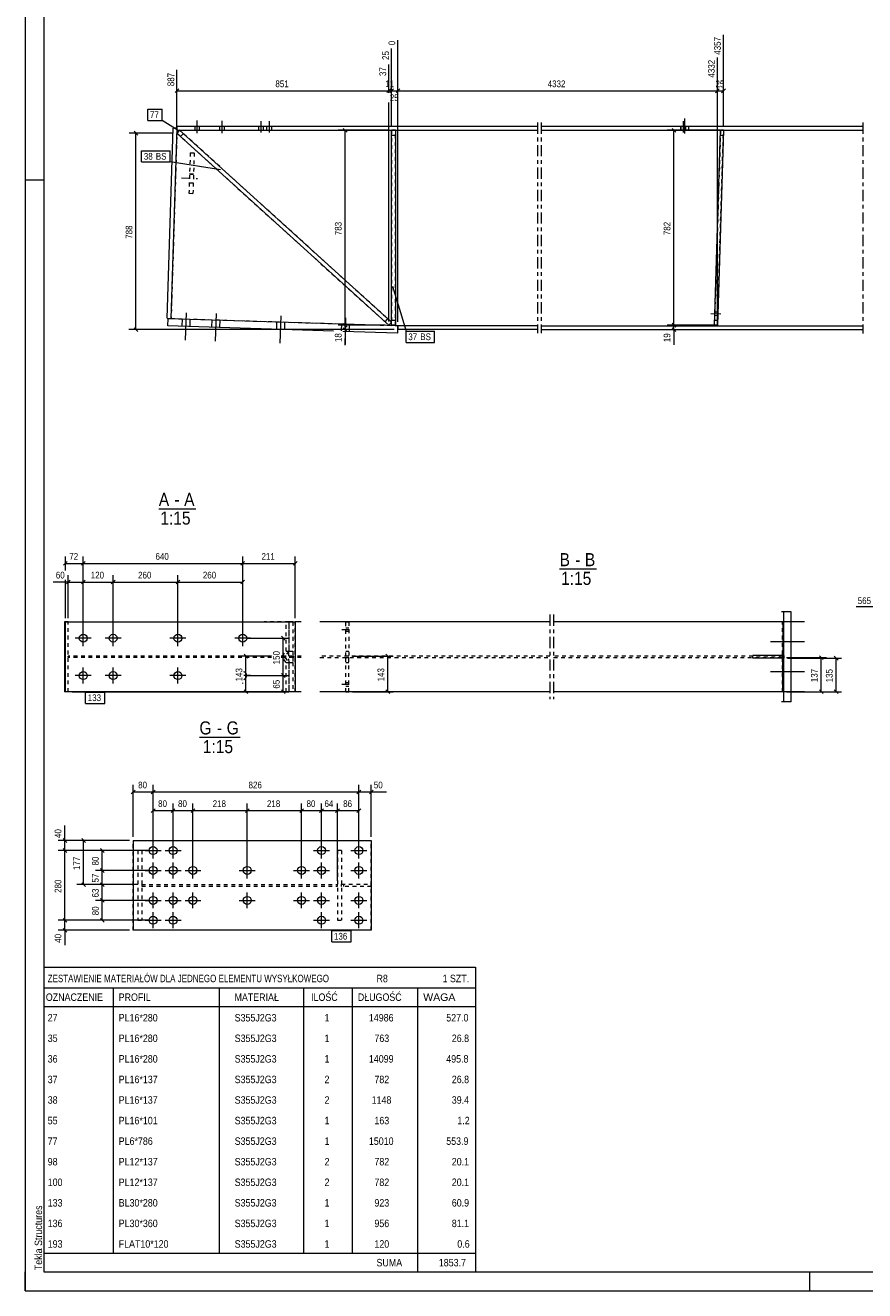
# Model space of a CAD drawing. Header units: millimetres. Extents: x 0 to 420, y 0 to 610.
# Tile 1 of 4: x 0 to 225, y 0 to 338. Entities that reach past the tile are written whole.
import ezdxf

# ---------------------------------------------------------------- set-up
doc = ezdxf.new("R2010")
doc.units = ezdxf.units.MM
for name, pattern in [('XKITLINE00', [0]), ('XKITLINE01', [4, 1, -1, 1, -1]), ('XKITLINE02', [4, 2, -2]), ('XKITLINE03', [6, 3, -1, 1, -1])]:
    doc.linetypes.add(name, pattern=pattern)
for name, color, linetype, lineweight in [('Arkusz rysunku', 3, 'Continuous', 0), ('Element', 2, 'Continuous', 0), ('Inny typ obiektu', 7, 'Continuous', 0), ('Wymiar', 4, 'Continuous', 0), ('Znak elementu', 2, 'Continuous', 0), ('Śruba', 3, 'Continuous', 0)]:
    doc.layers.add(name, color=color, linetype=linetype, lineweight=lineweight)
doc.styles.add('ARIAL', font='ARIAL.TTF')

msp = doc.modelspace()

# ---------------------------------------------------------------- linework, layer by layer
at = {"layer": 'Arkusz rysunku', "linetype": 'XKITLINE00', "lineweight": 0}
for p, q in [((0, 610), (0, 0)), ((5, 605), (5, 5)), ((5, 297), (0, 297)), ((0, 0), (0, 5)), ((5, 5), (415, 5)), ((210, 0), (210, 5)), ((0, 0), (420, 0))]:
    msp.add_line(p, q, dxfattribs=at)
at = {"layer": 'Element', "linetype": 'XKITLINE00', "lineweight": 0}
for p, q in [((40.62, 310.38), (40.62, 311.45)), ((40.62, 311.45), (137.05, 311.45)), ((138.05, 311.45), (224.16, 311.45)), ((37.95, 260.05), (39.55, 310.91)), ((39.02, 260.02), (40.62, 310.88)), ((40.62, 310.88), (39.55, 310.91)), ((41.3, 310.37), (40.58, 309.58)), ((97.3, 258.19), (40.58, 309.58)), ((40.58, 309.58), (40.58, 309.58)), ((40.62, 310.38), (40.6, 310.38)), ((40.62, 310.38), (137.05, 310.38)), ((98.01, 258.98), (41.3, 310.37)), ((41.3, 310.37), (41.3, 310.37)), ((98.05, 258.18), (98.05, 310.35)), ((99.12, 310.35), (98.05, 310.35)), ((99.12, 310.35), (99.12, 258.18)), ((138.05, 310.38), (224.16, 310.38)), ((184.43, 258.25), (186.07, 310.36)), ((186.87, 310.33), (185.23, 258.22)), ((186.87, 310.33), (186.07, 310.36)), ((37.95, 260.05), (39.02, 260.02)), ((38.15, 258.04), (38.21, 260.04)), ((82.49, 256.65), (38.15, 258.04)), ((38.21, 260.04), (99.72, 258.1)), ((97.3, 258.19), (98.01, 258.98)), ((99.12, 258.18), (98.05, 258.18)), ((99.72, 258.1), (99.65, 256.1)), ((99.72, 257.04), (99.72, 258.1)), ((99.72, 258.1), (137.05, 258.1)), ((138.05, 258.07), (224.16, 258.06)), ((185.23, 258.22), (184.43, 258.25)), ((99.65, 256.1), (85.01, 256.57)), ((137.05, 257.03), (99.72, 257.04)), ((224.16, 257), (138.05, 257.01)), ((204.98, 181.51), (202.36, 181.51)), ((202.98, 157.51), (202.98, 181.51)), ((204.98, 157.51), (204.98, 181.51)), ((10.72, 178.84), (10.45, 178.84)), ((10.45, 178.84), (10.45, 160.18)), ((10.72, 160.18), (10.72, 178.84)), ((10.72, 178.84), (72.25, 178.84)), ((73.86, 178.84), (72.25, 178.84)), ((72.25, 178.84), (72.25, 160.18)), ((72.29, 160.18), (72.29, 178.84)), ((140.4, 178.84), (78.86, 178.84)), ((202.73, 178.84), (141.4, 178.84)), ((202.73, 178.84), (202.73, 169.84)), ((194.73, 169.18), (194.73, 169.84)), ((202.98, 169.84), (194.73, 169.84)), ((202.98, 169.84), (202.98, 169.18)), ((202.98, 169.18), (194.73, 169.18)), ((202.73, 160.18), (202.73, 169.18)), ((10.72, 160.18), (10.45, 160.18)), ((72.25, 160.18), (10.72, 160.18)), ((73.86, 160.18), (72.25, 160.18)), ((140.4, 160.18), (78.86, 160.18)), ((202.73, 160.18), (141.4, 160.18)), ((204.98, 157.51), (202.36, 157.51)), ((28.88, 120.39), (28.88, 96.39)), ((28.88, 120.39), (92.61, 120.39)), ((92.61, 120.39), (92.61, 96.39)), ((92.61, 96.39), (28.88, 96.39))]:
    msp.add_line(p, q, dxfattribs=at)
at = {"layer": 'Element', "linetype": 'XKITLINE03', "lineweight": 0}
for p, q in [((137.05, 312.38), (137.05, 256.07)), ((138.05, 312.38), (138.05, 256.07)), ((224.16, 312.38), (224.16, 256.03)), ((140.4, 180.84), (140.4, 158.18)), ((141.4, 180.84), (141.4, 158.18))]:
    msp.add_line(p, q, dxfattribs=at)
at = {"layer": 'Element', "linetype": 'XKITLINE01', "lineweight": 0}
for p, q in [((40.6, 310.38), (39.02, 260.02)), ((40.58, 309.58), (41.3, 310.37)), ((40.58, 309.58), (41.3, 310.37)), ((41.3, 310.37), (40.58, 309.58)), ((40.58, 309.58), (97.3, 258.19)), ((40.6, 310.38), (137.05, 310.38)), ((98.01, 258.98), (41.3, 310.37)), ((41.57, 308.69), (42.28, 309.48)), ((41.57, 308.69), (42.28, 309.48)), ((98.05, 310.35), (98.05, 258.18)), ((98.05, 310.35), (99.12, 310.35)), ((98.05, 309.01), (99.12, 309.01)), ((98.05, 309.01), (99.12, 309.01)), ((99.12, 258.18), (99.12, 310.35)), ((138.05, 310.38), (224.16, 310.38)), ((186.07, 310.36), (184.43, 258.25)), ((185.23, 258.22), (186.87, 310.33)), ((186.03, 309.03), (186.83, 309)), ((186.03, 309.03), (186.83, 309)), ((186.07, 310.36), (186.87, 310.33)), ((44.15, 304.33), (43.81, 293.48)), ((44.15, 304.33), (45.21, 304.3)), ((45.21, 304.3), (44.87, 293.44)), ((45.03, 298.49), (43.97, 298.52)), ((43.81, 293.48), (44.87, 293.44)), ((39.02, 260.02), (99.72, 258.1)), ((96.31, 259.08), (97.02, 259.88)), ((96.31, 259.08), (97.02, 259.88)), ((97.3, 258.19), (98.01, 258.98)), ((98.05, 259.52), (99.12, 259.52)), ((98.05, 259.52), (99.12, 259.52)), ((98.05, 258.18), (99.12, 258.18)), ((99.72, 258.1), (137.05, 258.1)), ((138.05, 258.07), (224.16, 258.06)), ((184.43, 258.25), (185.23, 258.22)), ((184.47, 259.58), (185.27, 259.55)), ((184.47, 259.58), (185.27, 259.55)), ((11.52, 178.84), (10.72, 178.84)), ((11.52, 160.18), (11.52, 178.84)), ((70.52, 178.84), (63.91, 178.84)), ((69.83, 171.04), (69.83, 178.84)), ((70.42, 178.84), (70.56, 178.84)), ((70.52, 178.84), (70.52, 171.04)), ((71.65, 178.84), (70.56, 178.84)), ((70.58, 171.04), (70.58, 178.84)), ((71.65, 178.84), (71.65, 171.04)), ((72.29, 178.84), (72.25, 178.84)), ((72.25, 160.18), (72.25, 178.84)), ((85.77, 169.71), (85.77, 178.84)), ((85.77, 178.84), (86.57, 178.84)), ((86.57, 178.84), (86.57, 169.71)), ((202.7, 160.18), (202.7, 178.84)), ((65.94, 169.71), (11.52, 169.71)), ((11.52, 169.31), (11.52, 169.71)), ((65.94, 169.31), (11.52, 169.31)), ((65.94, 169.71), (63.91, 169.71)), ((65.94, 169.31), (63.91, 169.31)), ((65.94, 169.71), (65.56, 169.71)), ((65.94, 169.31), (65.56, 169.31)), ((68.81, 169.71), (68.46, 169.71)), ((69.51, 169.71), (68.46, 169.71)), ((73.86, 169.71), (68.46, 169.71)), ((68.81, 169.31), (68.46, 169.31)), ((69.51, 169.31), (68.46, 169.31)), ((73.86, 169.31), (68.46, 169.31)), ((68.81, 169.71), (69.83, 171.04)), ((69.51, 169.71), (68.81, 169.71)), ((69.83, 167.98), (68.81, 169.31)), ((68.81, 169.31), (69.51, 169.31)), ((70.52, 171.04), (69.51, 169.71)), ((69.51, 169.31), (70.52, 167.98)), ((69.83, 171.04), (70.52, 171.04)), ((71.61, 169.71), (70.42, 169.71)), ((71.61, 169.31), (70.42, 169.31)), ((70.54, 169.71), (70.58, 171.04)), ((70.58, 167.98), (70.54, 169.31)), ((70.58, 171.04), (71.65, 171.04)), ((71.65, 171.04), (71.61, 169.71)), ((71.61, 169.31), (71.65, 167.98)), ((72.25, 169.31), (72.25, 169.71)), ((140.4, 169.71), (78.86, 169.71)), ((78.86, 169.31), (140.4, 169.31)), ((85.77, 171.04), (86.57, 171.04)), ((86.57, 169.71), (85.77, 169.71)), ((85.77, 160.18), (85.77, 169.31)), ((85.77, 169.31), (86.57, 169.31)), ((86.57, 160.18), (86.57, 169.31)), ((202.7, 169.71), (141.4, 169.71)), ((141.4, 169.31), (202.7, 169.31)), ((202.06, 169.18), (202.06, 169.84)), ((202.7, 169.31), (202.7, 169.71)), ((202.73, 169.84), (202.73, 169.18)), ((202.75, 169.18), (202.75, 169.84)), ((202.98, 169.84), (202.98, 169.84)), ((202.98, 169.84), (202.98, 169.84)), ((69.83, 160.18), (69.83, 167.98)), ((69.83, 167.98), (70.52, 167.98)), ((70.52, 167.98), (70.52, 160.18)), ((70.58, 160.18), (70.58, 167.98)), ((70.58, 167.98), (71.65, 167.98)), ((71.65, 167.98), (71.65, 160.18)), ((85.77, 167.98), (86.57, 167.98)), ((202.98, 169.18), (202.98, 169.18)), ((202.98, 169.18), (202.98, 169.18)), ((11.52, 160.18), (10.72, 160.18)), ((70.52, 160.18), (63.91, 160.18)), ((71.65, 160.18), (70.42, 160.18)), ((72.29, 160.18), (72.25, 160.18)), ((85.77, 160.18), (86.57, 160.18)), ((28.88, 96.39), (28.88, 120.39)), ((92.61, 96.39), (92.61, 120.39)), ((31.15, 117.72), (30.09, 117.72)), ((30.09, 117.72), (30.09, 99.06)), ((31.15, 117.72), (31.15, 99.06)), ((84.62, 117.72), (83.55, 117.72)), ((83.55, 117.72), (83.55, 99.06)), ((84.61, 117.72), (84.61, 99.06)), ((31.15, 108.59), (31.15, 108.19)), ((31.15, 108.59), (83.55, 108.59)), ((83.55, 108.19), (83.55, 108.59)), ((84.62, 108.72), (84.61, 108.72)), ((84.61, 108.06), (84.61, 108.72)), ((84.61, 108.72), (92.61, 108.72)), ((85.28, 108.06), (85.28, 108.72)), ((92.61, 108.72), (92.61, 108.06)), ((31.15, 108.19), (83.55, 108.19)), ((92.61, 108.06), (84.61, 108.06)), ((30.09, 99.06), (31.15, 99.06)), ((83.55, 99.06), (84.62, 99.06))]:
    msp.add_line(p, q, dxfattribs=at)
at = {"layer": 'Inny typ obiektu', "linetype": 'XKITLINE00', "lineweight": 0}
for p, q in [((35.74, 209.13), (45.62, 209.13)), ((143, 193.01), (152.89, 193.01)), ((46.61, 148.01), (57.52, 148.01)), ((5, 86.5), (5, 81)), ((5, 86.5), (120.5, 86.5)), ((120.5, 86.5), (120.5, 81)), ((5, 81), (5, 76)), ((5, 81), (120.5, 81)), ((23.5, 81), (23.5, 76)), ((52, 76), (52, 81)), ((74.5, 81), (74.5, 76)), ((87.5, 81), (87.5, 76)), ((105, 81), (105, 76)), ((120.5, 81), (120.5, 76)), ((5, 76), (120.5, 76)), ((5, 76), (5, 70.5)), ((23.5, 76), (23.5, 70.5)), ((52, 70.5), (52, 76)), ((74.5, 76), (74.5, 70.5)), ((87.5, 76), (87.5, 70.5)), ((105, 76), (105, 70.5)), ((120.5, 76), (120.5, 70.5)), ((5, 70.5), (5, 65)), ((23.5, 70.5), (23.5, 65)), ((52, 65), (52, 70.5)), ((74.5, 70.5), (74.5, 65)), ((87.5, 70.5), (87.5, 65)), ((105, 70.5), (105, 65)), ((120.5, 70.5), (120.5, 65)), ((5, 65), (5, 59.5)), ((23.5, 65), (23.5, 59.5)), ((52, 59.5), (52, 65)), ((74.5, 65), (74.5, 59.5)), ((87.5, 65), (87.5, 59.5)), ((105, 65), (105, 59.5)), ((120.5, 65), (120.5, 59.5)), ((5, 59.5), (5, 54)), ((23.5, 59.5), (23.5, 54)), ((52, 54), (52, 59.5)), ((74.5, 59.5), (74.5, 54)), ((87.5, 59.5), (87.5, 54)), ((105, 59.5), (105, 54)), ((120.5, 59.5), (120.5, 54)), ((5, 54), (5, 48.5)), ((23.5, 54), (23.5, 48.5)), ((52, 48.5), (52, 54)), ((74.5, 54), (74.5, 48.5)), ((87.5, 54), (87.5, 48.5)), ((105, 54), (105, 48.5)), ((120.5, 54), (120.5, 48.5)), ((5, 48.5), (5, 43)), ((23.5, 48.5), (23.5, 43)), ((52, 43), (52, 48.5)), ((74.5, 48.5), (74.5, 43)), ((87.5, 48.5), (87.5, 43)), ((105, 48.5), (105, 43)), ((120.5, 48.5), (120.5, 43)), ((5, 43), (5, 37.5)), ((23.5, 43), (23.5, 37.5)), ((52, 37.5), (52, 43)), ((74.5, 43), (74.5, 37.5)), ((87.5, 43), (87.5, 37.5)), ((105, 43), (105, 37.5)), ((120.5, 43), (120.5, 37.5)), ((5, 37.5), (5, 32)), ((23.5, 37.5), (23.5, 32)), ((52, 32), (52, 37.5)), ((74.5, 37.5), (74.5, 32)), ((87.5, 37.5), (87.5, 32)), ((105, 37.5), (105, 32)), ((120.5, 37.5), (120.5, 32)), ((5, 32), (5, 26.5)), ((23.5, 32), (23.5, 26.5)), ((52, 26.5), (52, 32)), ((74.5, 32), (74.5, 26.5)), ((87.5, 32), (87.5, 26.5)), ((105, 32), (105, 26.5)), ((120.5, 32), (120.5, 26.5)), ((5, 26.5), (5, 21)), ((23.5, 26.5), (23.5, 21)), ((52, 21), (52, 26.5)), ((74.5, 26.5), (74.5, 21)), ((87.5, 26.5), (87.5, 21)), ((105, 26.5), (105, 21)), ((120.5, 26.5), (120.5, 21)), ((5, 21), (5, 15.5)), ((23.5, 21), (23.5, 15.5)), ((52, 15.5), (52, 21)), ((74.5, 21), (74.5, 15.5)), ((87.5, 21), (87.5, 15.5)), ((105, 21), (105, 15.5)), ((120.5, 21), (120.5, 15.5)), ((5, 15.5), (5, 10)), ((23.5, 15.5), (23.5, 10)), ((52, 10), (52, 15.5)), ((74.5, 15.5), (74.5, 10)), ((87.5, 15.5), (87.5, 10)), ((105, 15.5), (105, 10)), ((120.5, 15.5), (120.5, 10)), ((5, 10), (5, 5)), ((5, 10), (120.5, 10)), ((105, 10), (105, 5)), ((120.5, 10), (120.5, 5)), ((5, 5), (120.5, 5))]:
    msp.add_line(p, q, dxfattribs=at)
at = {"layer": 'Wymiar', "linetype": 'XKITLINE00', "lineweight": 0}
for p, q in [((186.87, 311.33), (186.87, 335.88)), ((98.05, 320.31), (98.05, 332.22)), ((98.05, 324.03), (98.05, 332.22)), ((99.72, 259.1), (99.73, 334.4)), ((99.72, 320.31), (99.73, 334.4)), ((185.23, 259.22), (185.24, 329.76)), ((185.24, 324.02), (185.24, 329.76)), ((40.58, 310.58), (40.58, 326.54)), ((97.3, 324.03), (97.31, 327.9)), ((97.3, 320.31), (97.31, 327.9)), ((97.3, 320.31), (97.3, 321.51)), ((98.05, 311.35), (98.05, 321.51)), ((185.23, 259.22), (185.23, 321.5)), ((41.09, 321.42), (40.07, 320.4)), ((40.58, 320.91), (97.3, 320.91)), ((97.81, 321.42), (96.8, 320.4)), ((97.81, 321.42), (96.8, 320.4)), ((97.3, 320.91), (98.05, 320.91)), ((98.56, 321.42), (97.54, 320.4)), ((98.56, 321.42), (97.54, 320.4)), ((98.05, 320.91), (99.72, 320.91)), ((100.23, 321.42), (99.22, 320.4)), ((100.23, 321.42), (99.22, 320.4)), ((99.72, 320.91), (185.23, 320.9)), ((185.74, 321.4), (184.73, 320.39)), ((185.74, 321.4), (184.73, 320.39)), ((185.23, 320.9), (186.87, 320.9)), ((187.38, 321.4), (186.36, 320.39)), ((97.3, 259.19), (97.3, 317.79)), ((97.3, 259.19), (97.3, 317.79)), ((98.05, 311.35), (98.05, 317.79)), ((99.72, 259.1), (99.72, 317.79)), ((39.58, 309.58), (27.76, 309.58)), ((29.11, 310.09), (30.13, 309.07)), ((29.61, 257.04), (29.62, 309.58)), ((97.05, 310.35), (83.76, 310.35)), ((85.11, 310.86), (86.13, 309.84)), ((85.61, 258.19), (85.62, 310.35)), ((185.87, 310.33), (171.76, 310.34)), ((173.11, 310.85), (174.13, 309.83)), ((173.61, 258.22), (173.62, 310.34)), ((29.1, 257.55), (30.12, 256.54)), ((96.3, 258.19), (83.75, 258.19)), ((96.3, 258.19), (83.75, 258.19)), ((85.1, 258.7), (86.12, 257.68)), ((85.1, 258.7), (86.12, 257.68)), ((85.1, 257.55), (86.12, 256.53)), ((85.61, 257.04), (85.61, 258.19)), ((184.23, 258.22), (171.75, 258.22)), ((184.23, 258.22), (171.75, 258.22)), ((173.1, 258.73), (174.12, 257.71)), ((173.1, 258.73), (174.12, 257.71)), ((173.1, 257.51), (174.12, 256.49)), ((173.61, 257), (173.61, 258.22)), ((98.72, 257.04), (27.75, 257.04)), ((98.72, 257.04), (83.75, 257.04)), ((85.61, 257.04), (85.61, 253.02)), ((85.61, 257.04), (85.61, 253.02)), ((184.23, 257), (171.75, 257)), ((173.61, 257), (173.61, 252.98)), ((173.61, 257), (173.61, 252.98)), ((10.72, 192.63), (10.72, 196.37)), ((15.52, 175.51), (15.52, 196.37)), ((15.52, 175.51), (15.52, 196.37)), ((58.19, 175.51), (58.19, 196.37)), ((58.19, 175.51), (58.19, 196.37)), ((72.25, 179.84), (72.25, 196.37)), ((11.23, 195.02), (10.21, 194)), ((10.72, 194.51), (15.52, 194.51)), ((16.03, 195.02), (15.01, 194)), ((16.03, 195.02), (15.01, 194)), ((15.52, 194.51), (58.19, 194.51)), ((58.7, 195.02), (57.68, 194)), ((58.7, 195.02), (57.68, 194)), ((58.19, 194.51), (72.25, 194.51)), ((72.76, 195.02), (71.74, 194)), ((10.72, 179.84), (10.72, 190.11)), ((12.03, 190.02), (11.01, 189)), ((11.52, 179.84), (11.52, 191.37)), ((16.03, 190.02), (15.01, 189)), ((16.03, 190.02), (15.01, 189)), ((15.52, 175.51), (15.52, 191.37)), ((15.52, 175.51), (15.52, 191.37)), ((24.03, 190.02), (23.01, 189)), ((24.03, 190.02), (23.01, 189)), ((23.52, 175.51), (23.52, 191.37)), ((23.52, 175.51), (23.52, 191.37)), ((41.36, 190.02), (40.34, 189)), ((41.36, 190.02), (40.34, 189)), ((40.85, 175.51), (40.85, 191.37)), ((40.85, 175.51), (40.85, 191.37)), ((58.7, 190.02), (57.68, 189)), ((58.19, 175.51), (58.19, 191.37)), ((11.52, 189.51), (7.5, 189.51)), ((11.52, 189.51), (7.5, 189.51)), ((11.52, 189.51), (15.52, 189.51)), ((15.52, 189.51), (23.52, 189.51)), ((23.52, 189.51), (40.85, 189.51)), ((40.85, 189.51), (58.19, 189.51)), ((250, 182.91), (222.39, 182.91)), ((59.19, 174.51), (70.5, 174.51)), ((68.56, 175.02), (69.57, 174)), ((69.06, 164.51), (69.06, 174.51)), ((65.94, 169.71), (57.2, 169.71)), ((58.56, 170.22), (59.57, 169.2)), ((59.06, 160.18), (59.06, 169.71)), ((69.54, 169.71), (68.46, 169.71)), ((87.57, 169.71), (98.47, 169.71)), ((96.52, 170.22), (97.54, 169.2)), ((97.03, 160.18), (97.03, 169.71)), ((203.7, 169.31), (214.47, 169.31)), ((212.52, 169.82), (213.54, 168.8)), ((213.03, 160.18), (213.03, 169.31)), ((216.52, 169.69), (217.54, 168.67)), ((203.98, 169.18), (218.47, 169.18)), ((217.03, 160.18), (217.03, 169.18)), ((59.19, 164.51), (70.5, 164.51)), ((59.19, 164.51), (70.5, 164.51)), ((68.56, 165.02), (69.57, 164)), ((68.56, 165.02), (69.57, 164)), ((69.06, 160.18), (69.06, 164.51)), ((12.52, 160.18), (70.5, 160.18)), ((69.58, 160.18), (57.2, 160.18)), ((58.56, 160.69), (59.57, 159.67)), ((68.56, 160.69), (69.57, 159.67)), ((87.57, 160.18), (98.47, 160.18)), ((96.52, 160.69), (97.54, 159.67)), ((203.73, 160.18), (218.47, 160.18)), ((203.73, 160.18), (214.47, 160.18)), ((212.52, 160.69), (213.54, 159.67)), ((216.52, 160.69), (217.54, 159.67)), ((29.39, 133.9), (28.37, 132.88)), ((28.88, 121.39), (28.88, 135.25)), ((28.88, 133.39), (34.21, 133.39)), ((34.72, 133.9), (33.71, 132.88)), ((34.72, 133.9), (33.71, 132.88)), ((34.21, 118.72), (34.21, 135.25)), ((34.21, 118.72), (34.21, 135.25)), ((34.21, 133.39), (89.28, 133.39)), ((89.79, 133.9), (88.77, 132.88)), ((89.79, 133.9), (88.77, 132.88)), ((89.28, 118.72), (89.28, 135.25)), ((89.28, 118.72), (89.28, 135.25)), ((89.28, 133.39), (92.61, 133.39)), ((93.12, 133.9), (92.11, 132.88)), ((92.61, 121.39), (92.61, 135.25)), ((92.61, 133.39), (96.63, 133.39)), ((92.61, 133.39), (96.63, 133.39)), ((34.72, 128.9), (33.71, 127.88)), ((34.21, 118.72), (34.21, 130.25)), ((40.06, 128.9), (39.04, 127.88)), ((40.06, 128.9), (39.04, 127.88)), ((39.55, 118.72), (39.55, 130.25)), ((39.55, 118.72), (39.55, 130.25)), ((45.39, 128.9), (44.37, 127.88)), ((45.39, 128.9), (44.37, 127.88)), ((44.88, 113.39), (44.88, 130.25)), ((44.88, 113.39), (44.88, 130.25)), ((59.92, 128.9), (58.91, 127.88)), ((59.92, 128.9), (58.91, 127.88)), ((59.41, 113.39), (59.41, 130.25)), ((59.41, 113.39), (59.41, 130.25)), ((74.46, 128.9), (73.44, 127.88)), ((74.46, 128.9), (73.44, 127.88)), ((73.95, 113.39), (73.95, 130.25)), ((73.95, 113.39), (73.95, 130.25)), ((79.79, 128.9), (78.77, 127.88)), ((79.79, 128.9), (78.77, 127.88)), ((79.28, 118.72), (79.28, 130.25)), ((79.28, 118.72), (79.28, 130.25)), ((84.06, 128.9), (83.04, 127.88)), ((84.06, 128.9), (83.04, 127.88)), ((83.55, 109.59), (83.55, 130.25)), ((83.55, 109.59), (83.55, 130.25)), ((89.79, 128.9), (88.77, 127.88)), ((89.28, 118.72), (89.28, 130.25)), ((34.21, 128.39), (39.55, 128.39)), ((39.55, 128.39), (44.88, 128.39)), ((44.88, 128.39), (59.41, 128.39)), ((59.41, 128.39), (73.95, 128.39)), ((73.95, 128.39), (79.28, 128.39)), ((79.28, 128.39), (83.55, 128.39)), ((83.55, 128.39), (89.28, 128.39)), ((10.62, 120.39), (10.62, 124.41)), ((10.62, 120.39), (10.62, 124.41)), ((27.88, 120.39), (8.76, 120.39)), ((10.11, 120.9), (11.13, 119.88)), ((10.62, 117.72), (10.62, 120.39)), ((27.88, 120.39), (13.76, 120.39)), ((15.11, 120.9), (16.13, 119.88)), ((15.62, 108.59), (15.62, 120.39)), ((33.21, 117.72), (8.76, 117.72)), ((33.21, 117.72), (8.76, 117.72)), ((10.11, 118.23), (11.13, 117.22)), ((10.11, 118.23), (11.13, 117.22)), ((10.62, 99.06), (10.62, 117.72)), ((33.21, 117.72), (18.76, 117.72)), ((20.11, 118.23), (21.13, 117.22)), ((20.62, 112.39), (20.62, 117.72)), ((33.21, 112.39), (18.76, 112.39)), ((33.21, 112.39), (18.76, 112.39)), ((20.11, 112.9), (21.13, 111.88)), ((20.11, 112.9), (21.13, 111.88)), ((20.62, 108.59), (20.62, 112.39)), ((30.15, 108.59), (13.76, 108.59)), ((15.11, 109.1), (16.13, 108.08)), ((30.15, 108.59), (18.76, 108.59)), ((30.15, 108.59), (18.76, 108.59)), ((20.11, 109.1), (21.13, 108.08)), ((20.11, 109.1), (21.13, 108.08)), ((20.62, 104.39), (20.62, 108.59)), ((33.21, 104.39), (18.76, 104.39)), ((33.21, 104.39), (18.76, 104.39)), ((20.11, 104.9), (21.13, 103.88)), ((20.11, 104.9), (21.13, 103.88)), ((20.62, 99.06), (20.62, 104.39)), ((33.21, 99.06), (8.76, 99.06)), ((33.21, 99.06), (8.76, 99.06)), ((10.11, 99.57), (11.13, 98.55)), ((10.11, 99.57), (11.13, 98.55)), ((10.62, 96.39), (10.62, 99.06)), ((33.21, 99.06), (18.76, 99.06)), ((20.11, 99.57), (21.13, 98.55)), ((27.88, 96.39), (8.76, 96.39)), ((10.11, 96.9), (11.13, 95.88)), ((10.62, 96.39), (10.62, 92.37)), ((10.62, 96.39), (10.62, 92.37))]:
    msp.add_line(p, q, dxfattribs=at)
at = {"layer": 'Znak elementu', "linetype": 'XKITLINE00', "lineweight": 0}
for p, q in [((32.77, 315.99), (36.64, 315.99)), ((32.77, 312.99), (32.77, 315.99)), ((36.64, 312.99), (36.64, 315.99)), ((32.77, 312.99), (36.64, 312.99)), ((40.89, 310.25), (36.64, 312.99)), ((31.13, 304.88), (38.74, 304.88)), ((31.13, 301.88), (31.13, 304.88)), ((38.74, 301.88), (38.74, 304.88)), ((31.13, 301.88), (38.74, 301.88)), ((52.26, 299.75), (38.74, 301.88)), ((98.28, 268.63), (101.91, 256.61)), ((101.91, 256.61), (109.52, 256.61)), ((101.91, 253.61), (101.91, 256.61)), ((109.52, 253.61), (109.52, 256.61)), ((101.91, 253.61), (109.52, 253.61)), ((16.12, 160.08), (21.32, 160.08)), ((16.12, 157.08), (16.12, 160.08)), ((21.32, 157.08), (21.32, 160.08)), ((16.12, 157.08), (21.32, 157.08)), ((82.01, 96.29), (87.21, 96.29)), ((82.01, 93.29), (82.01, 96.29)), ((87.21, 93.29), (87.21, 96.29)), ((82.01, 93.29), (87.21, 93.29))]:
    msp.add_line(p, q, dxfattribs=at)
at = {"layer": 'Śruba', "linetype": 'XKITLINE00', "lineweight": 0}
for p, q in [((45.43, 310.38), (45.43, 311.45)), ((45.43, 310.38), (45.43, 311.45)), ((46.03, 309.58), (46.03, 312.92)), ((46.03, 309.58), (46.03, 312.91)), ((46.63, 310.38), (46.63, 311.45)), ((46.63, 310.38), (46.63, 311.45)), ((52.09, 310.38), (52.09, 311.45)), ((52.09, 310.38), (52.09, 311.45)), ((52.69, 309.58), (52.69, 312.91)), ((52.69, 309.58), (52.69, 312.91)), ((53.29, 310.38), (53.29, 311.45)), ((53.29, 310.38), (53.29, 311.45)), ((62.4, 311.45), (62.4, 310.38)), ((63.06, 312.75), (63.06, 309.75)), ((63.71, 311.45), (63.71, 310.38)), ((64.58, 311.45), (64.58, 310.38)), ((65.24, 312.75), (65.24, 309.75)), ((65.89, 311.45), (65.89, 310.38)), ((175.38, 311.45), (175.38, 310.38)), ((175.44, 311.45), (175.44, 310.38)), ((176.04, 312.75), (176.04, 309.75)), ((176.47, 313.45), (176.47, 309.45)), ((176.7, 311.45), (176.7, 310.38)), ((177.51, 311.45), (177.51, 310.38)), ((43.07, 261.56), (42.83, 254.23)), ((43.07, 261.56), (42.83, 254.23)), ((51.06, 261.31), (50.83, 253.98)), ((51.06, 261.31), (50.83, 253.98)), ((68.39, 260.76), (68.15, 253.43)), ((68.39, 260.76), (68.15, 253.43)), ((183.47, 261.35), (186.14, 261.27)), ((184.51, 260.85), (185.31, 260.83)), ((184.54, 261.79), (185.34, 261.76)), ((41.95, 259.93), (41.88, 257.93)), ((41.95, 259.93), (41.88, 257.93)), ((44.08, 259.86), (44.02, 257.86)), ((44.08, 259.86), (44.02, 257.86)), ((49.94, 259.67), (49.88, 257.67)), ((49.94, 259.67), (49.88, 257.67)), ((52.08, 259.61), (52.01, 257.61)), ((52.08, 259.61), (52.01, 257.61)), ((67.27, 259.13), (67.2, 257.13)), ((67.27, 259.13), (67.2, 257.13)), ((69.4, 259.06), (69.34, 257.06)), ((69.4, 259.06), (69.34, 257.06)), ((84.59, 258.58), (84.53, 256.72)), ((84.59, 258.58), (84.53, 256.72)), ((85.71, 260.21), (85.48, 252.88)), ((85.71, 260.21), (85.48, 252.88)), ((86.72, 258.51), (86.66, 256.51)), ((86.72, 258.51), (86.66, 256.51)), ((15.52, 172.38), (15.52, 176.64)), ((23.52, 172.38), (23.52, 176.64)), ((40.85, 172.38), (40.85, 176.64)), ((58.19, 172.38), (58.19, 176.64)), ((206.82, 178.84), (199.49, 178.84)), ((206.98, 178.84), (199.65, 178.84)), ((208.23, 178.84), (200.9, 178.84)), ((208.54, 178.84), (201.21, 178.84)), ((17.65, 174.51), (13.39, 174.51)), ((25.65, 174.51), (21.39, 174.51)), ((42.99, 174.51), (38.72, 174.51)), ((60.32, 174.51), (56.05, 174.51)), ((206.82, 173.51), (199.49, 173.51)), ((206.98, 173.51), (199.65, 173.51)), ((207.15, 173.51), (199.82, 173.51)), ((207.6, 173.51), (200.27, 173.51)), ((208.06, 173.51), (200.73, 173.51)), ((208.23, 173.51), (200.9, 173.51)), ((208.54, 173.51), (201.21, 173.51)), ((15.52, 162.38), (15.52, 166.64)), ((23.52, 162.38), (23.52, 166.64)), ((40.85, 162.38), (40.85, 166.64)), ((17.65, 164.51), (13.39, 164.51)), ((25.65, 164.51), (21.39, 164.51)), ((42.99, 164.51), (38.72, 164.51)), ((58.19, 162.38), (58.19, 162.58)), ((60.32, 164.51), (58.46, 164.51)), ((206.82, 165.51), (199.49, 165.51)), ((206.98, 165.51), (199.65, 165.51)), ((207.15, 165.51), (199.82, 165.51)), ((207.6, 165.51), (200.27, 165.51)), ((208.06, 165.51), (200.73, 165.51)), ((208.23, 165.51), (200.9, 165.51)), ((208.54, 165.51), (201.21, 165.51)), ((206.82, 160.18), (199.49, 160.18)), ((206.98, 160.18), (199.65, 160.18)), ((208.23, 160.18), (200.9, 160.18)), ((208.54, 160.18), (201.21, 160.18)), ((34.21, 115.59), (34.21, 119.86)), ((39.55, 115.59), (39.55, 119.86)), ((79.28, 115.59), (79.28, 119.86)), ((89.28, 115.59), (89.28, 119.86)), ((32.08, 117.72), (36.35, 117.72)), ((37.41, 117.72), (41.68, 117.72)), ((77.15, 117.72), (81.41, 117.72)), ((87.15, 117.72), (91.41, 117.72)), ((32.08, 112.39), (36.35, 112.39)), ((34.21, 110.26), (34.21, 114.52)), ((37.41, 112.39), (41.68, 112.39)), ((39.55, 110.26), (39.55, 114.52)), ((42.75, 112.39), (47.01, 112.39)), ((44.88, 110.26), (44.88, 114.52)), ((57.28, 112.39), (61.55, 112.39)), ((59.41, 110.26), (59.41, 114.52)), ((71.81, 112.39), (76.08, 112.39)), ((73.95, 110.26), (73.95, 114.52)), ((77.15, 112.39), (81.41, 112.39)), ((79.28, 110.26), (79.28, 114.52)), ((87.15, 112.39), (91.41, 112.39)), ((89.28, 110.26), (89.28, 114.52)), ((34.21, 102.26), (34.21, 106.52)), ((39.55, 102.26), (39.55, 106.52)), ((44.88, 102.26), (44.88, 106.52)), ((59.41, 102.26), (59.41, 106.52)), ((73.95, 102.26), (73.95, 106.52)), ((79.28, 102.26), (79.28, 106.52)), ((89.28, 102.26), (89.28, 106.52)), ((32.08, 104.39), (36.35, 104.39)), ((37.41, 104.39), (41.68, 104.39)), ((42.75, 104.39), (47.01, 104.39)), ((57.28, 104.39), (61.55, 104.39)), ((71.81, 104.39), (76.08, 104.39)), ((77.15, 104.39), (81.41, 104.39)), ((87.15, 104.39), (91.41, 104.39)), ((32.08, 99.06), (36.35, 99.06)), ((34.21, 96.92), (34.21, 101.19)), ((37.41, 99.06), (41.68, 99.06)), ((39.55, 96.92), (39.55, 101.19)), ((77.15, 99.06), (81.41, 99.06)), ((79.28, 96.92), (79.28, 101.19)), ((87.15, 99.06), (91.41, 99.06)), ((89.28, 96.92), (89.28, 101.19))]:
    msp.add_line(p, q, dxfattribs=at)
at = {"layer": 'Śruba', "linetype": 'XKITLINE02', "lineweight": 0}
for p, q in [((43.97, 298.75), (45.04, 298.71)), ((41.77, 297.59), (46.1, 297.46)), ((43.9, 296.3), (44.96, 296.27)), ((183.47, 261.35), (186.14, 261.27)), ((184.51, 260.85), (185.31, 260.83)), ((184.54, 261.79), (185.34, 261.76)), ((84.71, 176.84), (87.38, 176.84)), ((85.77, 177.31), (86.57, 177.31)), ((85.77, 176.38), (86.57, 176.38)), ((85.77, 162.64), (86.57, 162.64)), ((84.71, 162.18), (87.38, 162.18)), ((85.77, 161.71), (86.57, 161.71))]:
    msp.add_line(p, q, dxfattribs=at)
at = {"layer": 'Śruba', "linetype": 'XKITLINE00', "lineweight": 0}
for centre in [(15.52, 174.51), (23.52, 174.51), (40.85, 174.51), (58.19, 174.51), (15.52, 164.51), (23.52, 164.51), (40.85, 164.51), (34.21, 117.72), (39.55, 117.72), (79.28, 117.72), (89.28, 117.72), (34.21, 112.39), (39.55, 112.39), (44.88, 112.39), (59.41, 112.39), (73.95, 112.39), (79.28, 112.39), (89.28, 112.39), (34.21, 104.39), (39.55, 104.39), (44.88, 104.39), (59.41, 104.39), (73.95, 104.39), (79.28, 104.39), (89.28, 104.39), (34.21, 99.06), (39.55, 99.06), (79.28, 99.06), (89.28, 99.06)]:
    msp.add_circle(centre, 1.07, dxfattribs=at)
msp.add_arc((58.19, 164.51), 1.07, 285.4687, 74.5312, dxfattribs=at)

# ---------------------------------------------------------------- texts
at = {"layer": 'Arkusz rysunku', "style": 'ARIAL', "width": 0.85}
msp.add_text('Tekla Structures', height=2, rotation=90, dxfattribs=at).set_placement((4.5, 5.5))
at = {"layer": 'Inny typ obiektu', "style": 'ARIAL'}
for s, height, width, p in [('A', 3.5, 0.85, (35.74, 209.88)), ('A', 3.5, 0.85, (42.51, 209.88)), ('-', 3.5, 0.85, (39.9, 209.88)), ('1:15', 3.5, 0.85, (36.14, 204.88)), ('B', 3.5, 0.85, (143, 193.76)), ('B', 3.5, 0.85, (149.77, 193.76)), ('-', 3.5, 0.85, (147.17, 193.76)), ('1:15', 3.5, 0.85, (143.4, 188.76)), ('G', 3.5, 0.85, (46.61, 148.76)), ('G', 3.5, 0.85, (53.89, 148.76)), ('-', 3.5, 0.85, (51.29, 148.76)), ('1:15', 3.5, 0.85, (47.52, 143.76)), ('ZESTAWIENIE MATERIAŁÓW DLA JEDNEGO ELEMENTU WYSYŁKOWEGO', 2, 0.765, (6, 82.5)), ('R8', 2, 0.85, (94, 82.5)), ('1', 2, 0.85, (111.69, 82.5)), (' SZT.', 2, 0.85, (113, 82.5)), ('OZNACZENIE', 2, 0.85, (5.5, 77.5)), ('PROFIL', 2, 0.85, (25, 77.5)), ('MATERIAŁ', 2, 0.85, (56, 77.5)), ('ILOŚĆ', 2, 0.85, (76.5, 77.5)), ('DŁUGOŚĆ', 2, 0.85, (89, 77.5)), ('WAGA', 2, 1.008832, (106.5, 77.5)), ('27', 2, 0.85, (6, 72)), ('PL16*280', 2, 0.85, (25, 72)), ('S355J2G3', 2, 0.85, (56.04, 72)), ('1', 2, 0.85, (80.09, 72)), ('14986', 2, 0.85, (91.96, 72)), ('527.0', 2, 0.85, (112.67, 72)), ('35', 2, 0.85, (6, 66.5)), ('PL16*280', 2, 0.85, (25, 66.5)), ('S355J2G3', 2, 0.85, (56.04, 66.5)), ('1', 2, 0.85, (80.09, 66.5)), ('763', 2, 0.85, (93.44, 66.5)), ('26.8', 2, 0.85, (114.15, 66.5)), ('36', 2, 0.85, (6, 61)), ('PL16*280', 2, 0.85, (25, 61)), ('S355J2G3', 2, 0.85, (56.04, 61)), ('1', 2, 0.85, (80.09, 61)), ('14099', 2, 0.85, (91.96, 61)), ('495.8', 2, 0.85, (112.67, 61)), ('37', 2, 0.85, (6, 55.5)), ('PL16*137', 2, 0.85, (25, 55.5)), ('S355J2G3', 2, 0.85, (56.04, 55.5)), ('2', 2, 0.85, (80.09, 55.5)), ('782', 2, 0.85, (93.44, 55.5)), ('26.8', 2, 0.85, (114.15, 55.5)), ('38', 2, 0.85, (6, 50)), ('PL16*137', 2, 0.85, (25, 50)), ('S355J2G3', 2, 0.85, (56.04, 50)), ('2', 2, 0.85, (80.09, 50)), ('1148', 2, 0.85, (92.7, 50)), ('39.4', 2, 0.85, (114.15, 50)), ('55', 2, 0.85, (6, 44.5)), ('PL16*101', 2, 0.85, (25, 44.5)), ('S355J2G3', 2, 0.85, (56.04, 44.5)), ('1', 2, 0.85, (80.09, 44.5)), ('163', 2, 0.85, (93.44, 44.5)), ('1.2', 2, 0.85, (115.63, 44.5)), ('77', 2, 0.85, (6, 39)), ('PL6*786', 2, 0.85, (25, 39)), ('S355J2G3', 2, 0.85, (56.04, 39)), ('1', 2, 0.85, (80.09, 39)), ('15010', 2, 0.85, (91.96, 39)), ('553.9', 2, 0.85, (112.67, 39)), ('98', 2, 0.85, (6, 33.5)), ('PL12*137', 2, 0.85, (25, 33.5)), ('S355J2G3', 2, 0.85, (56.04, 33.5)), ('2', 2, 0.85, (80.09, 33.5)), ('782', 2, 0.85, (93.44, 33.5)), ('20.1', 2, 0.85, (114.15, 33.5)), ('100', 2, 0.85, (6, 28)), ('PL12*137', 2, 0.85, (25, 28)), ('S355J2G3', 2, 0.85, (56.04, 28)), ('2', 2, 0.85, (80.09, 28)), ('782', 2, 0.85, (93.44, 28)), ('20.1', 2, 0.85, (114.15, 28)), ('133', 2, 0.85, (6, 22.5)), ('BL30*280', 2, 0.85, (25, 22.5)), ('S355J2G3', 2, 0.85, (56.04, 22.5)), ('1', 2, 0.85, (80.09, 22.5)), ('923', 2, 0.85, (93.44, 22.5)), ('60.9', 2, 0.85, (114.15, 22.5)), ('136', 2, 0.85, (6, 17)), ('PL30*360', 2, 0.85, (25, 17)), ('S355J2G3', 2, 0.85, (56.04, 17)), ('1', 2, 0.85, (80.09, 17)), ('956', 2, 0.85, (93.44, 17)), ('81.1', 2, 0.85, (114.15, 17)), ('FLAT10*120', 2, 0.85, (25, 11.5)), ('193', 2, 0.85, (6, 11.5)), ('S355J2G3', 2, 0.85, (56.04, 11.5)), ('1', 2, 0.85, (80.09, 11.5)), ('120', 2, 0.85, (93.44, 11.5)), ('0.6', 2, 0.85, (115.63, 11.5)), ('SUMA', 2, 0.85, (94, 6.5)), ('1853.7', 2, 0.85, (110.68, 6.5))]:
    msp.add_text(s, height=height, dxfattribs=dict(at, width=width)).set_placement(p)
at = {"layer": 'Wymiar', "style": 'ARIAL', "width": 0.85}
for s, rotation, p in [('4357', 89.9945, (186.15, 330.54)), ('0', 89.9945, (99.01, 333.07)), ('25', 89.9945, (97.33, 329.15)), ('4332', 89.9945, (184.52, 324.42)), ('887', 89.9945, (39.86, 322.13)), ('37', 89.9945, (96.58, 324.83)), ('851', -0.0057, (66.94, 321.87)), ('11', -0.0057, (96.34, 321.87)), ('4332', -0.0057, (139.81, 321.86)), ('25', -0.0057, (184.72, 321.86)), ('25', -0.0057, (97.55, 318.15)), ('788', 89.9945, (28.66, 281.31)), ('783', 89.9945, (84.66, 282.27)), ('782', 89.9945, (172.66, 282.28)), ('18', 89.9945, (84.65, 253.69)), ('19', 89.9945, (172.65, 253.66)), ('150', 90.0002, (68.1, 167.51)), ('143', 90.0002, (58.1, 162.94)), ('143', 90.0002, (96.07, 162.94)), ('137', 90.0002, (212.07, 162.74)), ('135', 90.0002, (216.07, 162.68)), ('65', 90.0002, (68.1, 161.01)), ('40', 90.0002, (9.66, 121.07)), ('177', 90.0002, (14.66, 112.49)), ('80', 90.0002, (19.66, 113.72)), ('280', 90.0002, (9.66, 106.39)), ('57', 90.0002, (19.66, 109.16)), ('63', 90.0002, (19.66, 105.16)), ('80', 90.0002, (19.66, 100.39)), ('40', 90.0002, (9.66, 93.05))]:
    msp.add_text(s, height=1.8, rotation=rotation, dxfattribs=at).set_placement(p)
for s, p in [('72', (11.78, 195.47)), ('640', (34.85, 195.47)), ('211', (63.22, 195.47)), ('60', (8.17, 190.47)), ('120', (17.52, 190.47)), ('260', (30.18, 190.47)), ('260', (47.52, 190.47)), ('565', (222.79, 183.63)), ('80', (30.21, 134.35)), ('826', (59.75, 134.35)), ('50', (93.29, 134.35)), ('80', (35.55, 129.35)), ('80', (40.88, 129.35)), ('218', (50.15, 129.35)), ('218', (64.68, 129.35)), ('80', (75.28, 129.35)), ('64', (80.08, 129.35)), ('86', (85.08, 129.35))]:
    msp.add_text(s, height=1.8, dxfattribs=at).set_placement(p)
at = {"layer": 'Znak elementu', "style": 'ARIAL', "width": 0.85}
for s, p in [('77', (33.37, 313.59)), ('38', (31.73, 302.48)), ('BS', (34.94, 302.48)), ('37', (102.51, 254.21)), ('BS', (105.72, 254.21)), ('133', (16.72, 157.68)), ('136', (82.61, 93.89))]:
    msp.add_text(s, height=1.8, dxfattribs=at).set_placement(p)

doc.saveas('drawing.dxf')
